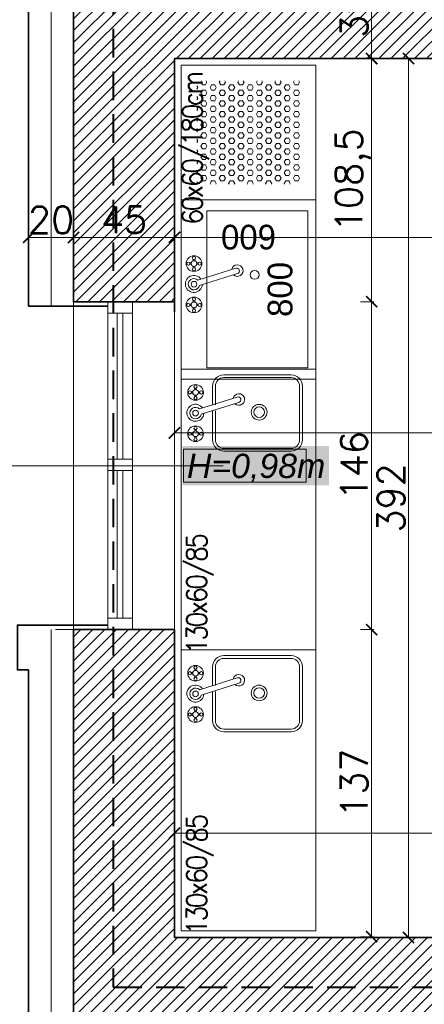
# Model space of a CAD drawing. Header units: millimetres. Extents: x -740 to 33545, y -26688 to 22494.
# Tile 87 of 256: x 8863 to 9043, y 10373 to 10812. Entities that reach past the tile are written whole.
import ezdxf
from ezdxf.lldxf.tags import DXFTag

# ---------------------------------------------------------------- set-up
doc = ezdxf.new("R2010")
doc.units = ezdxf.units.MM
doc.header["$MEASUREMENT"] = 0
doc.linetypes.add('DASHED', pattern=[19.05, 12.7, -6.35])
doc.layers.get('Defpoints').update_dxf_attribs({"color": 252})
doc.layers.add('_I_EKO_PODKLAD 3', color=252, linetype='Continuous')
for name, color, linetype, lineweight in [('_IS_POZA_ZAKRESEM', 2, 'DASHED', 40), ('A_istniejące ściany', 252, 'Continuous', 35), ('A_izolacja', 252, 'Continuous', 9), ('A_l.przerywana', 252, 'ICAD_ISO03W100', 9), ('A_okna wymieniane', 252, 'Continuous', 15), ('A_opisy', 252, 'Continuous', 15), ('A_wyposażenie', 252, 'Continuous', 9), ('l.wypełnien', 252, 'Continuous', 5), ('Nowe_820-G Rysunki Obrazki_Nr_pióra__1', 252, 'Continuous', 13), ('Nowe_820-G Rysunki Obrazki_Nr_pióra__23', 252, 'Continuous', 15), ('wymiarowanie', 252, 'Continuous', 9)]:
    doc.layers.add(name, color=color, linetype=linetype, lineweight=lineweight)
doc.styles.add('1-500', font='simplex.shx', dxfattribs={"width": 0.9, "height": 70})
doc.styles.add('ARIALL', font='GOTHIC.TTF', dxfattribs={"height": 40})
doc.styles.add('styl2', font='simplex.shx')
doc.linetypes.add('BATTING', pattern='A,0.00254,-2.54,[134,ltypeshp.shx,S=2.54,R=0,X=-2.54,Y=0],-5.08,[134,ltypeshp.shx,S=2.54,R=180,X=2.54,Y=0],-2.54', length=10.16254)
tags = doc.linetypes.add('ICAD_ISO03W100', pattern=[30, 12, -18]).pattern_tags.tags
tags[6:7] = [DXFTag(74, 4), DXFTag(75, 0), DXFTag(340, '0'), DXFTag(46, 1.0), DXFTag(50, 0.0), DXFTag(44, 0.0), DXFTag(45, 0.0)]
tags[4:5] = [DXFTag(74, 4), DXFTag(75, 0), DXFTag(340, '0'), DXFTag(46, 1.0), DXFTag(50, 0.0), DXFTag(44, 0.0), DXFTag(45, 0.0)]
doc.dimstyles.new('Skala 1-50', dxfattribs={"dimtxt": 12, "dimasz": 5, "dimexe": 1, "dimexo": 1, "dimgap": 1.5, "dimtad": 1, "dimdec": 1, "dimrnd": 0.5, "dimtxsty": 'styl2', "dimblk": 'ARCHTICK', "dimcen": 5, "dimadec": 0, "dimazin": 0, "dimtfac": 1, "dimtdec": 1, "dimtmove": 1, "dimatfit": 3, "dimldrblk": 'ARCHTICK', "dimfxl": 0, "dimlwd": -1, "dimlwe": -1, "dimarcsym": 0})
doc.dimstyles.new('Wymiary elementów w mm', dxfattribs={"dimscale": 0.5, "dimtxt": 14, "dimasz": 20, "dimexe": 0, "dimexo": 1, "dimgap": 3, "dimtad": 1, "dimdec": 0, "dimlfac": 10, "dimtxsty": 'Standard', "dimblk": 'OBLIQUE', "dimcen": 5, "dimse1": 1, "dimse2": 1, "dimsd1": 1, "dimsd2": 1, "dimclrd": 256, "dimclre": 256, "dimclrt": 252, "dimadec": 0, "dimazin": 0, "dimtfac": 1, "dimtdec": 0, "dimtmove": 0, "dimatfit": 3, "dimldrblk": 'OBLIQUE', "dimfxl": 0, "dimlwd": -1, "dimlwe": -1, "dimarcsym": 0})
pattern_1 = [(180, (8888.227, 6162.5679), (-6e-16, 2.3815699), [1.375, -2.75]), (60, (8888.227, 6162.5679), (2.0625, -1.1907849), [1.375, -2.75]), (120, (8886.852, 6162.5679), (2.0625, 1.1907849), [1.375, -2.75])]
pattern_2 = [(180, (8888.227, 6143.5154), (-6e-16, 2.3815699), [1.375, -2.75]), (60, (8888.227, 6143.5154), (2.0625, -1.1907849), [1.375, -2.75]), (120, (8886.852, 6143.5154), (2.0625, 1.1907849), [1.375, -2.75])]

# ---------------------------------------------------------------- blocks, each defined once
blk = doc.blocks.new('*D1112')
at = {"layer": 'Defpoints', "color": 0}
for p in [(9760.46, 5969.26), (9680.46, 5960.36), (9760.46, 5960.36)]:
    blk.add_point(p, dxfattribs=at)
at = {"layer": '_I_EKO_PODKLAD 3', "color": 252, "ltscale": 0.6, "insert": (9720.46, 5976.26), "char_height": 11, "attachment_point": 5}
blk.add_mtext('800', dxfattribs=at)
blk = doc.blocks.new('_Oblique')
at = {"color": 0, "linetype": 'ByBlock', "lineweight": -2}
blk.add_line((-0.5, -0.5), (0.5, 0.5), dxfattribs=at)
blk = doc.blocks.new('*D1113')
at = {"layer": 'Defpoints', "color": 0}
for p in [(9750.89, 6020.36), (9760.46, 6020.36), (9765.46, 5960.36)]:
    blk.add_point(p, dxfattribs=at)
at = {"layer": '_I_EKO_PODKLAD 3', "color": 252, "ltscale": 0.6, "insert": (9743.89, 5990.36), "char_height": 11, "attachment_point": 5, "rotation": 90}
blk.add_mtext('600', dxfattribs=at)
blk = doc.blocks.new('_ArchTick')
at = {"color": 0, "linetype": 'ByBlock', "const_width": 0.15}
blk.add_lwpolyline([(-0.5, -0.5), (0.5, 0.5)], dxfattribs=at)
blk = doc.blocks.new('*D1292')
at = {"layer": 'Defpoints', "color": 0}
for p in [(9021.46, 10794.52), (9036.45, 10794.52), (9028.53, 10402.52)]:
    blk.add_point(p, dxfattribs=at)
at = {"layer": 'wymiarowanie', "color": 0}
for p, q in [((9031.45, 10794.52), (9037.45, 10794.52)), ((9036.45, 10402.52), (9036.45, 10794.52)), ((9031.45, 10402.52), (9037.45, 10402.52))]:
    blk.add_line(p, q, dxfattribs=at)
at = {"layer": 'wymiarowanie', "color": 0, "xscale": 5, "yscale": 5, "zscale": 5}
for p, rotation in [((9036.45, 10794.52), 90), ((9036.45, 10402.52), 270)]:
    blk.add_blockref('_ArchTick', p, dxfattribs=dict(at, rotation=rotation))
at = {"layer": 'wymiarowanie', "color": 0, "insert": (9028.65, 10598.52), "char_height": 12, "attachment_point": 5, "rotation": 90, "style": 'styl2'}
blk.add_mtext('392', dxfattribs=at)
blk = doc.blocks.new('*D1293')
at = {"layer": 'Defpoints', "color": 0}
for p in [(9005.94, 10833.52), (9020.04, 10833.52), (9005.05, 10794.52)]:
    blk.add_point(p, dxfattribs=at)
at = {"layer": 'wymiarowanie', "color": 0}
for p, q in [((9015.04, 10833.52), (9021.04, 10833.52)), ((9020.04, 10794.52), (9020.04, 10833.52)), ((9015.04, 10794.52), (9021.04, 10794.52))]:
    blk.add_line(p, q, dxfattribs=at)
at = {"layer": 'wymiarowanie', "color": 0, "xscale": 5, "yscale": 5, "zscale": 5}
for p, rotation in [((9020.04, 10833.52), 90), ((9020.04, 10794.52), 270)]:
    blk.add_blockref('_ArchTick', p, dxfattribs=dict(at, rotation=rotation))
at = {"layer": 'wymiarowanie', "color": 0, "insert": (9012.24, 10814.02), "char_height": 12, "attachment_point": 5, "rotation": 90, "style": 'styl2'}
blk.add_mtext('39', dxfattribs=at)
blk = doc.blocks.new('A$C3D2D7F2A')
at = {"layer": '_I_EKO_PODKLAD 3', "lineweight": 13}
for p, q in [((46.42, 34), (16.42, 34)), ((46.42, 32.75), (16.42, 32.75)), ((11.42, 29), (11.42, 20.67)), ((12.67, 29), (12.67, 20.67)), ((50.17, 5), (50.17, 29)), ((51.42, 5), (51.42, 29)), ((11.42, 18.01), (11.42, 5)), ((12.67, 18.01), (12.67, 5)), ((16.42, 1.25), (46.42, 1.25)), ((16.42, 0), (46.42, 0))]:
    blk.add_line(p, q, dxfattribs=at)
at = {"layer": '_I_EKO_PODKLAD 3', "linetype": 'Continuous', "lineweight": 9}
for p, q in [((2.59, 26.48), (1.91, 26.48)), ((3.5, 27.37), (3.5, 28.06)), ((4.13, 27.38), (4.13, 28.06)), ((5.03, 26.48), (5.72, 26.48)), ((2.6, 25.84), (1.91, 25.84)), ((3.5, 24.93), (3.5, 24.25)), ((4.13, 24.94), (4.13, 24.25)), ((5.04, 25.84), (5.72, 25.84)), ((22.38, 24.12), (5.52, 18.82)), ((6.29, 16.4), (23.15, 21.7)), ((3.5, 8.96), (3.5, 9.65)), ((4.13, 8.97), (4.13, 9.65)), ((2.59, 8.06), (1.91, 8.06)), ((2.6, 7.43), (1.91, 7.43)), ((3.5, 6.52), (3.5, 5.84)), ((4.13, 6.53), (4.13, 5.84)), ((5.03, 8.06), (5.72, 8.06)), ((5.04, 7.43), (5.72, 7.43))]:
    blk.add_line(p, q, dxfattribs=at)
for centre, radius in [((3.81, 26.16), 3.49), ((1.27, 26.16), 0.71), ((3.81, 26.16), 1.27), ((3.81, 28.7), 0.71), ((6.35, 26.16), 0.71), ((3.81, 23.62), 0.71), ((3.81, 16.95), 1.27), ((3.81, 7.74), 3.49), ((3.81, 7.74), 1.27), ((3.81, 10.28), 0.71), ((1.27, 7.74), 0.71), ((3.81, 5.2), 0.71), ((6.35, 7.74), 0.71)]:
    blk.add_circle(centre, radius, dxfattribs=at)
at = {"layer": '_I_EKO_PODKLAD 3', "lineweight": 9}
for radius in [3.5, 2.35]:
    blk.add_circle((32.16, 17.35), radius, dxfattribs=at)
at = {"layer": '_I_EKO_PODKLAD 3', "lineweight": 13}
for centre, radius, start, end in [((16.42, 29), 5, 90, 180), ((16.42, 29), 3.75, 90, 180), ((46.42, 29), 5, 0, 90), ((46.42, 29), 3.75, 0, 90), ((16.42, 5), 5, 180, 270), ((16.42, 5), 3.75, 180, 270), ((46.42, 5), 5, 270, 0), ((46.42, 5), 3.75, 270, 0)]:
    blk.add_arc(centre, radius, start, end, dxfattribs=at)
at = {"layer": '_I_EKO_PODKLAD 3', "linetype": 'Continuous', "lineweight": 9}
for centre, radius, start, end in [((23.13, 23.02), 2.56, 227.2248, 167.6958), ((22.77, 22.91), 1.27, 287.4603, 107.4603), ((3.75, 17.08), 3.79, 34.7933, 355.5589), ((3.81, 16.95), 2.54, 47.8034, 347.2157)]:
    blk.add_arc(centre, radius, start, end, dxfattribs=at)
blk = doc.blocks.new('*D2064')
at = {"layer": 'Defpoints', "color": 0}
for p in [(8618.8, 10541.8), (8867.19, 10541.8), (8887.19, 10284.84)]:
    blk.add_point(p, dxfattribs=at)
at = {"layer": 'wymiarowanie', "color": 0}
for p, q in [((8623.8, 10541.8), (8617.8, 10541.8)), ((8618.8, 10284.84), (8618.8, 10541.8)), ((8623.8, 10284.84), (8617.8, 10284.84))]:
    blk.add_line(p, q, dxfattribs=at)
at = {"layer": 'wymiarowanie', "color": 0, "xscale": 5, "yscale": 5, "zscale": 5}
for p, rotation in [((8618.8, 10541.8), 90), ((8618.8, 10284.84), 270)]:
    blk.add_blockref('_ArchTick', p, dxfattribs=dict(at, rotation=rotation))
at = {"layer": 'wymiarowanie', "color": 0, "insert": (8611, 10413.32), "char_height": 12, "attachment_point": 5, "rotation": 90, "style": 'styl2'}
blk.add_mtext('257', dxfattribs=at)
blk = doc.blocks.new('*D2065')
at = {"layer": 'Defpoints', "color": 0}
for p in [(8618.8, 10684.04), (8877.19, 10684.04), (8867.19, 10541.8)]:
    blk.add_point(p, dxfattribs=at)
at = {"layer": 'wymiarowanie', "color": 0}
for p, q in [((8623.8, 10684.04), (8617.8, 10684.04)), ((8618.8, 10541.8), (8618.8, 10684.04)), ((8623.8, 10541.8), (8617.8, 10541.8))]:
    blk.add_line(p, q, dxfattribs=at)
at = {"layer": 'wymiarowanie', "color": 0, "xscale": 5, "yscale": 5, "zscale": 5}
for p, rotation in [((8618.8, 10684.04), 90), ((8618.8, 10541.8), 270)]:
    blk.add_blockref('_ArchTick', p, dxfattribs=dict(at, rotation=rotation))
at = {"layer": 'wymiarowanie', "color": 0, "insert": (8611.15, 10612.92), "char_height": 12, "attachment_point": 5, "rotation": 90, "style": 'styl2'}
blk.add_mtext('142', dxfattribs=at)
blk = doc.blocks.new('*D2067')
at = {"layer": 'Defpoints', "color": 0}
for p in [(8618.8, 11092.05), (8873.23, 11092.05), (8872.54, 10684.04)]:
    blk.add_point(p, dxfattribs=at)
at = {"layer": 'wymiarowanie', "color": 0}
for p, q in [((8623.8, 11092.05), (8617.8, 11092.05)), ((8618.8, 10684.04), (8618.8, 11092.05)), ((8623.8, 10684.04), (8617.8, 10684.04))]:
    blk.add_line(p, q, dxfattribs=at)
at = {"layer": 'wymiarowanie', "color": 0, "xscale": 5, "yscale": 5, "zscale": 5}
for p, rotation in [((8618.8, 11092.05), 90), ((8618.8, 10684.04), 270)]:
    blk.add_blockref('_ArchTick', p, dxfattribs=dict(at, rotation=rotation))
at = {"layer": 'wymiarowanie', "color": 0, "insert": (8611, 10888.05), "char_height": 12, "attachment_point": 5, "rotation": 90, "style": 'styl2'}
blk.add_mtext('408', dxfattribs=at)
blk = doc.blocks.new('*D2199')
at = {"layer": 'Defpoints', "color": 0}
for p in [(8932.19, 10460.6), (9368.19, 10460.6), (9368.19, 10449.07)]:
    blk.add_point(p, dxfattribs=at)
at = {"layer": 'wymiarowanie', "color": 0}
for p, q in [((8932.19, 10454.07), (8932.19, 10448.07)), ((9368.19, 10454.07), (9368.19, 10448.07)), ((8932.19, 10449.07), (9368.19, 10449.07))]:
    blk.add_line(p, q, dxfattribs=at)
at = {"layer": 'wymiarowanie', "color": 0, "xscale": 5, "yscale": 5, "zscale": 5, "rotation": 180}
blk.add_blockref('_ArchTick', (8932.19, 10449.07), dxfattribs=at)
at = {"layer": 'wymiarowanie', "color": 0, "xscale": 5, "yscale": 5, "zscale": 5}
blk.add_blockref('_ArchTick', (9368.19, 10449.07), dxfattribs=at)
at = {"layer": 'wymiarowanie', "color": 0, "insert": (9150.19, 10456.87), "char_height": 12, "attachment_point": 5, "style": 'styl2'}
blk.add_mtext('436', dxfattribs=at)
blk = doc.blocks.new('*D2551')
at = {"layer": 'Defpoints', "color": 0}
for p in [(8932.19, 10737.08), (9266.19, 10737.08), (9266.19, 10714.75)]:
    blk.add_point(p, dxfattribs=at)
at = {"layer": 'wymiarowanie', "color": 0}
for p, q in [((8932.19, 10719.75), (8932.19, 10713.75)), ((9266.19, 10719.75), (9266.19, 10713.75)), ((8932.19, 10714.75), (9266.19, 10714.75))]:
    blk.add_line(p, q, dxfattribs=at)
at = {"layer": 'wymiarowanie', "color": 0, "xscale": 5, "yscale": 5, "zscale": 5, "rotation": 180}
blk.add_blockref('_ArchTick', (8932.19, 10714.75), dxfattribs=at)
at = {"layer": 'wymiarowanie', "color": 0, "xscale": 5, "yscale": 5, "zscale": 5}
blk.add_blockref('_ArchTick', (9266.19, 10714.75), dxfattribs=at)
at = {"layer": 'wymiarowanie', "color": 0, "insert": (9099.19, 10722.55), "char_height": 12, "attachment_point": 5, "style": 'styl2'}
blk.add_mtext('334', dxfattribs=at)
blk = doc.blocks.new('*D2563')
at = {"layer": 'Defpoints', "color": 0}
for p in [(8887.19, 10777.37), (8867.19, 10775.37), (8887.19, 10714.75)]:
    blk.add_point(p, dxfattribs=at)
at = {"layer": 'wymiarowanie', "color": 0}
for p, q in [((8867.19, 10719.75), (8867.19, 10713.75)), ((8887.19, 10719.75), (8887.19, 10713.75)), ((8867.19, 10714.75), (8887.19, 10714.75))]:
    blk.add_line(p, q, dxfattribs=at)
at = {"layer": 'wymiarowanie', "color": 0, "xscale": 5, "yscale": 5, "zscale": 5, "rotation": 180}
blk.add_blockref('_ArchTick', (8867.19, 10714.75), dxfattribs=at)
at = {"layer": 'wymiarowanie', "color": 0, "xscale": 5, "yscale": 5, "zscale": 5}
blk.add_blockref('_ArchTick', (8887.19, 10714.75), dxfattribs=at)
at = {"layer": 'wymiarowanie', "color": 0, "insert": (8877.19, 10722.55), "char_height": 12, "attachment_point": 5, "style": 'styl2'}
blk.add_mtext('20', dxfattribs=at)
blk = doc.blocks.new('*D2564')
at = {"layer": 'Defpoints', "color": 0}
for p in [(8887.19, 10777.37), (8932.19, 10777.37), (8932.19, 10714.75)]:
    blk.add_point(p, dxfattribs=at)
at = {"layer": 'wymiarowanie', "color": 0}
for p, q in [((8887.19, 10719.75), (8887.19, 10713.75)), ((8932.19, 10719.75), (8932.19, 10713.75)), ((8887.19, 10714.75), (8932.19, 10714.75))]:
    blk.add_line(p, q, dxfattribs=at)
at = {"layer": 'wymiarowanie', "color": 0, "xscale": 5, "yscale": 5, "zscale": 5, "rotation": 180}
blk.add_blockref('_ArchTick', (8887.19, 10714.75), dxfattribs=at)
at = {"layer": 'wymiarowanie', "color": 0, "xscale": 5, "yscale": 5, "zscale": 5}
blk.add_blockref('_ArchTick', (8932.19, 10714.75), dxfattribs=at)
at = {"layer": 'wymiarowanie', "color": 0, "insert": (8909.69, 10722.55), "char_height": 12, "attachment_point": 5, "style": 'styl2'}
blk.add_mtext('45', dxfattribs=at)
blk = doc.blocks.new('*D2565')
at = {"layer": 'Defpoints', "color": 0}
for p in [(9368.21, 10627.51), (8932.19, 10598.99), (9368.21, 10598.99)]:
    blk.add_point(p, dxfattribs=at)
at = {"layer": 'wymiarowanie', "color": 0}
for p, q in [((8932.19, 10622.51), (8932.19, 10628.51)), ((8932.19, 10627.51), (9368.21, 10627.51)), ((9368.21, 10622.51), (9368.21, 10628.51))]:
    blk.add_line(p, q, dxfattribs=at)
at = {"layer": 'wymiarowanie', "color": 0, "xscale": 5, "yscale": 5, "zscale": 5, "rotation": 180}
blk.add_blockref('_ArchTick', (8932.19, 10627.51), dxfattribs=at)
at = {"layer": 'wymiarowanie', "color": 0, "xscale": 5, "yscale": 5, "zscale": 5}
blk.add_blockref('_ArchTick', (9368.21, 10627.51), dxfattribs=at)
at = {"layer": 'wymiarowanie', "color": 0, "insert": (9150.2, 10635.31), "char_height": 12, "attachment_point": 5, "style": 'styl2'}
blk.add_mtext('436', dxfattribs=at)
blk = doc.blocks.new('*D2703')
at = {"layer": 'Defpoints', "color": 0}
for p in [(8932.19, 10794.52), (8932.19, 10686.04), (9020.04, 10686.04)]:
    blk.add_point(p, dxfattribs=at)
at = {"layer": 'wymiarowanie', "color": 0}
for p, q in [((9015.04, 10794.52), (9021.04, 10794.52)), ((9020.04, 10794.52), (9020.04, 10686.04)), ((9015.04, 10686.04), (9021.04, 10686.04))]:
    blk.add_line(p, q, dxfattribs=at)
at = {"layer": 'wymiarowanie', "color": 0, "xscale": 5, "yscale": 5, "zscale": 5}
for p, rotation in [((9020.04, 10794.52), 90), ((9020.04, 10686.04), 270)]:
    blk.add_blockref('_ArchTick', p, dxfattribs=dict(at, rotation=rotation))
at = {"layer": 'wymiarowanie', "color": 0, "insert": (9011.69, 10740.28), "char_height": 12, "attachment_point": 5, "rotation": 90, "style": 'styl2'}
blk.add_mtext('108,5', dxfattribs=at)
blk = doc.blocks.new('*D2704')
at = {"layer": 'Defpoints', "color": 0}
for p in [(8932.19, 10686.04), (8932.19, 10539.8), (9020.04, 10539.8)]:
    blk.add_point(p, dxfattribs=at)
at = {"layer": 'wymiarowanie', "color": 0}
for p, q in [((9015.04, 10686.04), (9021.04, 10686.04)), ((9020.04, 10686.04), (9020.04, 10539.8)), ((9015.04, 10539.8), (9021.04, 10539.8))]:
    blk.add_line(p, q, dxfattribs=at)
at = {"layer": 'wymiarowanie', "color": 0, "xscale": 5, "yscale": 5, "zscale": 5}
for p, rotation in [((9020.04, 10686.04), 90), ((9020.04, 10539.8), 270)]:
    blk.add_blockref('_ArchTick', p, dxfattribs=dict(at, rotation=rotation))
at = {"layer": 'wymiarowanie', "color": 0, "insert": (9012.24, 10612.92), "char_height": 12, "attachment_point": 5, "rotation": 90, "style": 'styl2'}
blk.add_mtext('146', dxfattribs=at)
blk = doc.blocks.new('*D2705')
at = {"layer": 'Defpoints', "color": 0}
for p in [(8932.19, 10539.8), (9000.02, 10402.82), (9020.04, 10402.82)]:
    blk.add_point(p, dxfattribs=at)
at = {"layer": 'wymiarowanie', "color": 0}
for p, q in [((9015.04, 10539.8), (9021.04, 10539.8)), ((9020.04, 10539.8), (9020.04, 10402.82)), ((9015.04, 10402.82), (9021.04, 10402.82))]:
    blk.add_line(p, q, dxfattribs=at)
at = {"layer": 'wymiarowanie', "color": 0, "xscale": 5, "yscale": 5, "zscale": 5}
for p, rotation in [((9020.04, 10539.8), 90), ((9020.04, 10402.82), 270)]:
    blk.add_blockref('_ArchTick', p, dxfattribs=dict(at, rotation=rotation))
at = {"layer": 'wymiarowanie', "color": 0, "insert": (9012.24, 10471.31), "char_height": 12, "attachment_point": 5, "rotation": 90, "style": 'styl2'}
blk.add_mtext('137', dxfattribs=at)
blk = doc.blocks.new('vffhbjk')
at = {"layer": '_I_EKO_PODKLAD 3', "lineweight": 9}
for p, q in [((9760.46, 6020.36), (9680.46, 6020.36)), ((9680.46, 6020.36), (9680.46, 5960.36)), ((9713.25, 6015.88), (9713.25, 6016.56)), ((9713.89, 6015.88), (9713.89, 6016.56)), ((9731.67, 6015.88), (9731.67, 6016.56)), ((9732.3, 6015.88), (9732.3, 6016.56)), ((9760.46, 5960.36), (9760.46, 6020.36)), ((9760.46, 6020.36), (9760.46, 5960.36)), ((9712.35, 6014.98), (9711.66, 6014.98)), ((9712.35, 6014.34), (9711.66, 6014.34)), ((9713.25, 6013.43), (9713.25, 6012.75)), ((9713.89, 6013.44), (9713.89, 6012.75)), ((9714.79, 6014.98), (9715.47, 6014.98)), ((9714.79, 6014.34), (9715.47, 6014.34)), ((9722.22, 6012.18), (9727.53, 5995.33)), ((9729.95, 5996.09), (9724.65, 6012.95)), ((9730.76, 6014.98), (9730.08, 6014.98)), ((9730.77, 6014.34), (9730.08, 6014.34)), ((9731.67, 6013.43), (9731.67, 6012.75)), ((9732.3, 6013.44), (9732.3, 6012.75)), ((9733.2, 6014.98), (9733.89, 6014.98)), ((9733.21, 6014.34), (9733.89, 6014.34)), ((9685.46, 6008.98), (9685.46, 5963.98)), ((9755.46, 6008.98), (9685.46, 6008.98)), ((9755.46, 5963.98), (9755.46, 6008.98)), ((9685.46, 5963.98), (9755.46, 5963.98)), ((9680.46, 5960.36), (9760.46, 5960.36))]:
    blk.add_line(p, q, dxfattribs=at)
for centre, radius in [((9713.57, 6014.66), 3.49), ((9713.57, 6017.2), 0.71), ((9731.98, 6014.66), 3.49), ((9731.98, 6017.2), 0.71), ((9711.03, 6014.66), 0.71), ((9713.57, 6014.66), 1.27), ((9713.57, 6012.12), 0.71), ((9716.11, 6014.66), 0.71), ((9722.78, 6014.66), 1.27), ((9729.44, 6014.66), 0.71), ((9731.98, 6014.66), 1.27), ((9731.98, 6012.12), 0.71), ((9734.52, 6014.66), 0.71), ((9726.96, 5987.6), 1.98)]:
    blk.add_circle(centre, radius, dxfattribs=at)
for centre, radius, start, end in [((9722.91, 6014.72), 3.79, 304.7933, 265.5589), ((9722.78, 6014.66), 2.54, 317.8034, 257.2157), ((9728.85, 5995.35), 2.56, 137.2248, 77.6958), ((9728.74, 5995.71), 1.27, 197.4603, 17.4603)]:
    blk.add_arc(centre, radius, start, end, dxfattribs=at)
at = {"layer": '_I_EKO_PODKLAD 3'}
dim = blk.add_linear_dim(base=(9750.89, 6020.36), p1=(9765.46, 5960.36), p2=(9760.46, 6020.36), angle=90, dimstyle='Wymiary elementów w mm', override={"dimtxt": 22}, dxfattribs=at)
dim.commit()
dim.dimension.update_dxf_attribs({"geometry": '*D1113', "text_midpoint": (9743.89, 5990.36)})
dim = blk.add_linear_dim(base=(9760.46, 5969.26), p1=(9680.46, 5960.36), p2=(9760.46, 5960.36), dimstyle='Wymiary elementów w mm', override={"dimtxt": 22}, dxfattribs=at)
dim.commit()
dim.dimension.update_dxf_attribs({"geometry": '*D1112', "text_midpoint": (9720.46, 5976.26)})

msp = doc.modelspace()

# ---------------------------------------------------------------- hatches: boundary and pattern name
at = {"layer": 'A_opisy', "ltscale": 0.3}
for points in [[(8935.62, 10621.68), (9001.08, 10621.68), (9001.08, 10604.16), (8935.62, 10604.16)], [(8936.24, 10620.22), (8990.79, 10620.22), (8990.79, 10605.62), (8936.24, 10605.62)], [(8936.24, 10620.22), (8990.79, 10620.22), (8990.79, 10605.62), (8936.24, 10605.62)], [(8936.24, 10620.22), (8990.79, 10620.22), (8990.79, 10605.62), (8936.24, 10605.62)]]:
    msp.add_hatch(color=256, dxfattribs=at).paths.add_polyline_path(points)
at = {"layer": 'A_wyposażenie', "lineweight": 9}
h = msp.add_hatch(dxfattribs=at)
h.set_pattern_fill('HEX', color=256, scale=11, angle=180, style=0)
h.set_pattern_definition(pattern_1)
h.paths.add_polyline_path([(8942.12, 10784.62), (8988.32, 10784.62), (8988.32, 10738.42), (8942.12, 10738.42)])
h = msp.add_hatch(dxfattribs=at)
h.set_pattern_fill('HEX', color=256, scale=11, angle=180, style=0)
h.set_pattern_definition(pattern_1)
h.paths.add_polyline_path([(8942.12, 10784.62), (8988.32, 10784.62), (8988.32, 10738.42), (8942.12, 10738.42)])
h = msp.add_hatch(dxfattribs=at)
h.set_pattern_fill('HEX', color=256, scale=11, angle=180, style=0)
h.set_pattern_definition(pattern_2)
h.paths.add_polyline_path([(8988.32, 10739.47), (8942.12, 10739.47), (8942.12, 10765.57), (8988.32, 10765.57)])
h = msp.add_hatch(dxfattribs=at)
h.set_pattern_fill('HEX', color=256, scale=11, angle=180, style=0)
h.set_pattern_definition(pattern_2)
h.paths.add_polyline_path([(8988.32, 10739.47), (8942.12, 10739.47), (8942.12, 10765.57), (8988.32, 10765.57)])
at = {"layer": 'l.wypełnien'}
h = msp.add_hatch(dxfattribs=at)
h.set_pattern_fill('ANSI31', color=256, scale=30, style=0)
edge = h.paths.add_edge_path()
edge.add_line((8932.19, 10920.7), (8932.19, 10978.67))
edge.add_line((8932.19, 10978.67), (8932.19, 11023.17))
edge.add_line((8932.19, 11023.17), (8932.19, 11086.55))
edge.add_line((8932.19, 11086.55), (8932.19, 11090.05))
edge.add_line((8932.19, 11090.05), (8887.19, 11090.05))
edge.add_line((8887.19, 11090.05), (8887.19, 10920.7))
edge.add_line((8887.19, 10920.7), (8932.19, 10920.7))
h.paths.add_polyline_path([(9644.52, 11095.63), (9645.19, 11095.63), (9645.19, 11322.32), (9879.19, 11322.32), (9879.19, 11234.32), (9924.19, 11234.32), (9924.19, 11368.7), (9592.09, 11368.7), (9506.19, 11368.7), (9506.19, 11323.52), (9604.19, 11323.52), (9604.19, 11095.63)])
h.paths.add_polyline_path([(8887.19, 10686.04), (8932.19, 10686.04), (8932.19, 10794.52), (9246.19, 10794.52), (9246.19, 10833.52), (9259.19, 10833.52), (9259.19, 10907.02), (9235.19, 10907.02), (9235.19, 10833.52), (8932.19, 10833.52), (8932.19, 10920.7), (8887.19, 10920.7)])
h.paths.add_polyline_path([(8975.77, 11323.52), (9235.19, 11323.52), (9259.19, 11323.52), (9360.94, 11323.52), (9360.94, 11368.7), (8975.77, 11368.7)])
h.paths.add_polyline_path([(8887.19, 11368.7), (8887.19, 11236.3), (8907.93, 11236.3), (8932.19, 11236.3), (8932.19, 11323.52), (8975.77, 11323.52), (8975.77, 11368.7)])
h.paths.add_polyline_path([(9604.19, 11095.63), (9644.52, 11095.63), (9644.52, 11090.06), (9645.19, 11090.06), (9645.19, 11005.43), (9612.19, 11005.43), (9612.19, 11018.43), (9604.19, 11018.43)])
h.paths.add_polyline_path([(9924.19, 11095.63), (9924.19, 11158.89), (9879.19, 11158.89), (9879.19, 11095.63)])
h.paths.add_polyline_path([(9246.19, 10833.52), (9246.19, 10794.52), (9266.19, 10794.52), (9266.19, 10833.52)])
h.paths.add_polyline_path([(9879.19, 11078.49), (9924.19, 11078.59), (9924.19, 11095.63), (9879.19, 11095.63)])
h.paths.add_polyline_path([(9259.19, 10907.02), (9259.19, 10927.02), (9250.18, 10927.02), (9235.19, 10927.02), (9235.19, 10907.02)])
h.paths.add_polyline_path([(9235.19, 11072.32), (9235.19, 11052.32), (9259.19, 11052.32), (9259.19, 11072.32)])
h.paths.add_polyline_path([(9235.19, 11029.02), (9250.18, 11029.02), (9259.19, 11029.02), (9259.19, 11035.15), (9259.19, 11049.02), (9235.19, 11049.02)])
h.paths.add_polyline_path([(9235.19, 11323.52), (9235.19, 11303.52), (9259.19, 11303.52), (9259.19, 11323.52)])
h.paths.add_polyline_path([(9235.19, 11186.92), (9259.19, 11186.92), (9259.19, 11186.92), (9259.19, 11191.52), (9259.19, 11199.52), (9259.19, 11199.52), (9235.19, 11199.52), (9235.19, 11191.52)])
h.paths.add_polyline_path([(9235.19, 11174.32), (9247.19, 11174.32), (9259.19, 11174.32), (9259.19, 11174.32), (9259.19, 11186.92), (9259.19, 11186.92), (9235.19, 11186.92), (9235.19, 11174.32)])
h.paths.add_polyline_path([(9259.19, 11049.02), (9259.19, 11051.92), (9259.19, 11052.32), (9235.19, 11052.32), (9235.19, 11049.02), (9259.19, 11049.02)])
h = msp.add_hatch(dxfattribs=at)
h.set_pattern_fill('ANSI31', color=256, scale=30, style=0)
h.paths.add_polyline_path([(8887.19, 10284.84), (8887.19, 10539.8), (8932.19, 10539.8), (8932.19, 10402.52), (9059.57, 10402.52), (9368.19, 10402.52), (9394.23, 10402.52), (9416.72, 10402.52), (9416.72, 10359.34), (9405.31, 10359.34), (9376.25, 10359.34), (8932.19, 10359.34), (8932.19, 10284.84)])
h.paths.add_polyline_path([(9871.19, 10801.99), (9871.19, 10791.99), (9878.23, 10791.99), (9890.23, 10791.99), (10052.23, 10791.99), (10052.23, 10564.52), (10066.23, 10564.52), (10066.23, 10706), (10066.23, 10711.93), (10066.23, 10711.98), (10066.23, 10728.73), (10066.23, 10765.23), (10066.23, 10776), (10066.23, 10781.93), (10066.23, 10781.98), (10066.23, 10781.93), (10066.23, 10776), (10066.22, 10776), (10066.23, 10781.93), (10066.23, 10781.98), (10066.23, 10791.99), (10125.49, 10791.99), (10125.49, 10808.08), (10125.49, 10819.93), (10125.49, 10834.32), (10058.81, 10834.32), (9924.19, 10834.32), (9924.19, 10862.32), (9879.19, 10862.32), (9879.19, 10834.32), (9871.19, 10834.32), (9871.19, 10801.99)])
h.paths.add_polyline_path([(9570.47, 10794.52), (9731.23, 10794.52), (9731.23, 10731.52), (9748.23, 10731.52), (9748.23, 10793.99), (9768.19, 10793.99), (9768.19, 10801.99), (9781.19, 10801.99), (9781.19, 10834.32), (9769.78, 10834.32), (9645.19, 10834.32), (9645.19, 10833.52), (9604.19, 10833.52), (9570.47, 10833.52)])
h.paths.add_polyline_path([(9394.23, 10794.52), (9428.47, 10794.52), (9428.47, 10833.52), (9388.19, 10833.52), (9388.19, 10794.52), (9394.23, 10794.52)])
h.paths.add_polyline_path([(9428.47, 10794.52), (9428.47, 10833.52), (9448.47, 10833.52), (9448.47, 10794.52)])
h.paths.add_polyline_path([(9550.47, 10794.52), (9570.47, 10794.52), (9570.47, 10833.52), (9550.47, 10833.52)])
h.paths.add_polyline_path([(9368.19, 10794.52), (9388.19, 10794.52), (9388.19, 10833.52), (9368.19, 10833.52)])
h.paths.add_polyline_path([(9604.19, 10833.52), (9604.19, 10849.32), (9645.19, 10849.32), (9645.19, 10833.52)])
h.paths.add_polyline_path([(9368.19, 10422.52), (9368.19, 10402.52), (9394.23, 10402.52), (9394.23, 10422.52)])
h.paths.add_polyline_path([(9368.19, 10774.52), (9394.23, 10774.52), (9394.23, 10794.52), (9368.19, 10794.52)])

# ---------------------------------------------------------------- linework, layer by layer
at = {"layer": '_IS_POZA_ZAKRESEM'}
for p, q in [((8904.92, 11341.13), (8904.92, 10380.33)), ((8904.92, 10380.33), (9899.13, 10380.33))]:
    msp.add_line(p, q, dxfattribs=at)
at = {"layer": 'A_istniejące ściany'}
for points in [[(8887.19, 11090.05), (8887.19, 10686.04)], [(8932.19, 10681.58), (8932.19, 10794.52)], [(8932.19, 10794.52), (9266.19, 10794.52)], [(8887.19, 10686.04), (8932.19, 10686.04)], [(8932.19, 10539.8), (8887.19, 10539.8)], [(8887.19, 10539.8), (8887.19, 10284.84)], [(8913.43, 10539.8), (8932.19, 10539.8)], [(8932.19, 10402.52), (8932.19, 10539.8)], [(9368.19, 10402.52), (9059.57, 10402.52), (8932.19, 10402.52)]]:
    msp.add_lwpolyline(points, dxfattribs=at)
at = {"layer": 'A_izolacja', "lineweight": 35}
for p, q in [((8902.43, 10684.04), (8867.19, 10684.04)), ((8902.43, 10541.8), (8867.19, 10541.8))]:
    msp.add_line(p, q, dxfattribs=at)
for points in [[(8867.19, 11092.05), (8867.19, 10684.04)], [(8867.19, 10541.8), (8865.19, 10541.8), (8862.19, 10541.8), (8862.19, 10521.8), (8867.19, 10521.8)], [(8867.19, 10521.8), (8867.19, 10282.84)]]:
    msp.add_lwpolyline(points, dxfattribs=at)
at = {"layer": 'A_izolacja', "linetype": 'BATTING', "ltscale": 0.1}
for points in [[(8877.19, 11090.05), (8877.19, 10684.04)], [(8877.19, 10539.8), (8877.19, 10282.84)]]:
    msp.add_lwpolyline(points, dxfattribs=at)
at = {"layer": 'A_l.przerywana', "ltscale": 0.3}
for points in [[(8887.19, 10539.8), (8887.19, 10686.04)], [(8932.19, 10686.04), (8932.19, 10539.8)]]:
    msp.add_lwpolyline(points, dxfattribs=at)
at = {"layer": 'A_okna wymieniane', "linetype": 'Continuous', "lineweight": 15}
for points in [[(8902.43, 10686.04), (8902.43, 10680.96)], [(8913.43, 10680.96), (8913.43, 10686.04)], [(8902.43, 10680.96), (8913.43, 10680.96)], [(8906.66, 10680.96), (8906.66, 10615.88)], [(8909.2, 10680.96), (8906.66, 10680.96)], [(8909.2, 10615.88), (8909.2, 10680.96)], [(8902.43, 10615.88), (8902.43, 10610.8)], [(8913.43, 10615.88), (8902.43, 10615.88)], [(8906.66, 10615.88), (8909.2, 10615.88)], [(8913.43, 10610.8), (8913.43, 10615.88)], [(8902.43, 10610.8), (8913.43, 10610.8)], [(8906.66, 10610.8), (8906.66, 10544.88)], [(8909.2, 10610.8), (8906.66, 10610.8)], [(8909.2, 10544.88), (8909.2, 10610.8)], [(8902.43, 10544.88), (8902.43, 10539.8)], [(8913.43, 10544.88), (8902.43, 10544.88)], [(8906.66, 10544.88), (8909.2, 10544.88)], [(8913.43, 10539.8), (8913.43, 10544.88)], [(8902.43, 10539.8), (8913.43, 10539.8)]]:
    msp.add_lwpolyline(points, dxfattribs=at)
at = {"layer": 'A_okna wymieniane', "linetype": 'Continuous', "lineweight": 13}
for points in [[(8902.43, 10615.88), (8902.43, 10684.46)], [(8913.43, 10684.46), (8913.43, 10615.88)], [(8902.43, 10539.8), (8902.43, 10610.8)], [(8913.43, 10610.8), (8913.43, 10539.8)]]:
    msp.add_lwpolyline(points, dxfattribs=at)
at = {"layer": 'A_opisy'}
msp.add_line((8820.45, 10612.92), (8953.92, 10612.92), dxfattribs=at)
at = {"layer": 'A_opisy', "ltscale": 0.3}
msp.add_lwpolyline([(8936.24, 10620.22), (8990.79, 10620.22), (8990.79, 10605.62), (8936.24, 10605.62)], close=True, dxfattribs=at)
msp.add_lwpolyline([(8936.24, 10620.22), (8990.79, 10620.22), (8990.79, 10605.62), (8936.24, 10605.62)], close=True, dxfattribs=at)
msp.add_lwpolyline([(8936.24, 10620.22), (8990.79, 10620.22), (8990.79, 10605.62), (8936.24, 10605.62)], close=True, dxfattribs=at)
msp.add_lwpolyline([(8936.24, 10620.22), (8990.79, 10620.22), (8990.79, 10605.62), (8936.24, 10605.62)], close=True, dxfattribs=at)
at = {"layer": 'A_wyposażenie'}
msp.add_line((8932.19, 10478.99), (8932.19, 10718.99), dxfattribs=at)
msp.add_line((8932.19, 10478.99), (8932.19, 10718.99), dxfattribs=at)
at = {"layer": 'A_wyposażenie', "ltscale": 1.5}
msp.add_lwpolyline([(8995.22, 10791.52), (8995.22, 10731.52), (8935.22, 10731.42), (8935.22, 10791.52)], close=True, dxfattribs=at)
at = {"layer": 'A_wyposażenie'}
for points in [[(8995.19, 10655.99), (8935.19, 10655.99), (8935.19, 10530.76), (8995.19, 10530.76), (8995.19, 10655.99)], [(8995.19, 10530.76), (8935.19, 10530.76), (8935.19, 10405.52), (8995.19, 10405.52), (8995.19, 10530.76)]]:
    msp.add_lwpolyline(points, dxfattribs=at)
at = {"layer": 'Nowe_820-G Rysunki Obrazki_Nr_pióra__1', "linetype": 'Continuous', "lineweight": 13}
for points in [[(8879.2, 10539.8), (8894.44, 10539.8)], [(8932.19, 10489.73), (8932.19, 10499.89)], [(8932.19, 10489.73), (8932.19, 10480.42)]]:
    msp.add_lwpolyline(points, dxfattribs=at)
at = {"layer": 'Nowe_820-G Rysunki Obrazki_Nr_pióra__23', "linetype": 'Continuous', "lineweight": 15}
msp.add_lwpolyline([(8887.19, 10686.04), (8932.19, 10686.04)], dxfattribs=at)
at = {"layer": 'wymiarowanie'}
msp.add_line((8995.19, 10655.99), (8995.19, 10405.52), dxfattribs=at)

# ---------------------------------------------------------------- block references
at = {"layer": 'A_wyposażenie', "ltscale": 1.5, "rotation": 90}
msp.add_blockref('vffhbjk', (14955.54, 971.06), dxfattribs=at)
at = {"layer": 'A_wyposażenie'}
for p in [(8937.75, 10619.43), (8937.75, 10494.2)]:
    msp.add_blockref('A$C3D2D7F2A', p, dxfattribs=at)

# ---------------------------------------------------------------- texts
at = {"layer": 'A_opisy', "ltscale": 0.3, "insert": (8937.73, 10618.23), "char_height": 10.8, "width": 109.7533, "attachment_point": 1, "style": 'ARIALL'}
msp.add_mtext('{\\fArial|b0|i1|c238|p34;H=0,98m}', dxfattribs=at)
at = {"layer": 'A_wyposażenie', "ltscale": 2, "char_height": 9, "width": 105.0162, "attachment_point": 3, "rotation": 89.9958, "style": '1-500'}
for s, insert in [('{\\T0.75;60x60/180cm}', (8935.63, 10787.46)), ('{\\T0.75;130x60/85}', (8937.61, 10581.83)), ('{\\T0.75;130x60/85}', (8937.61, 10456.6))]:
    msp.add_mtext(s, dxfattribs=dict(at, insert=insert))
at = {"layer": 'wymiarowanie', "char_height": 12, "width": 621.5287, "attachment_point": 1}
for s, insert in [('\\pi621.52874;{\\fCentury Gothic|b0|i0|c238|p34;}\\P{\\fCentury Gothic|b0|i0|c238|p34;Daszek szklany systemowy o wym. 200 x 120 cm wykonany ze szkła }{\\fCentury Gothic|b0|i0|c238|p34;bezpiecznego 6.6.3 ESG/VSG}\\P{\\fCentury Gothic|b0|i0|c238|p34;mocowany na wspornikach w konstrukcji stalowej }\\P{\\fCentury Gothic|b0|i0|c238|p34;ocynkowancy i malowanych proszkowo w kolorze RAL 7016}', (2065.54, 10895.53)), ('\\pi202.60874;{\\fCentury Gothic|b0|i0|c238|p34;Pokrycie dachowe projektowana blachodachówka}\\P\\pi470.78474;{\\fCentury Gothic|b0|i0|c238|p34;w kolorze RAL 7016}', (5416.61, 10685.24)), ('\\pi75.04874;{\\fCentury Gothic|b0|i0|c238|p34;Gzyms okapowy: warstwa tynkarska - wyprawa dekoracyjna z tynku }\\pi74.52074;{\\fCentury Gothic|b0|i0|c238|p34;silikonowego o strukturze baranka o uziarnieniu 1,5 lub 2mm; kolor wg }\\pi75.55274;{\\fCentury Gothic|b0|i0|c238|p34;NCS:S4000-N}\\P\\pi304.86074;{\\fCentury Gothic|b0|i0|c238|p34;grubość styropianu 20 cm+5 cm + 5 cm}\\P\\pi621.52874;{\\fCentury Gothic|b0|i0|c238|p34; }', (5416.61, 10500.81))]:
    msp.add_mtext(s, dxfattribs=dict(at, insert=insert))

# ---------------------------------------------------------------- dimensions: what is measured, and where the dimension line sits
at = {"layer": 'wymiarowanie'}
for base, p1, p2, picture, middle in [((8618.8, 11092.05), (8872.54, 10684.04), (8873.23, 11092.05), '*D2067', (8611, 10888.05)), ((9020.04, 10833.52), (9005.05, 10794.52), (9005.94, 10833.52), '*D1293', (9012.24, 10814.02)), ((9020.04, 10686.04), (8932.19, 10794.52), (8932.19, 10686.04), '*D2703', (9011.69, 10740.28)), ((9036.45, 10794.52), (9028.53, 10402.52), (9021.46, 10794.52), '*D1292', (9028.65, 10598.52)), ((9020.04, 10539.8), (8932.19, 10686.04), (8932.19, 10539.8), '*D2704', (9012.24, 10612.92)), ((8618.8, 10684.04), (8867.19, 10541.8), (8877.19, 10684.04), '*D2065', (8611.15, 10612.92)), ((8618.8, 10541.8), (8887.19, 10284.84), (8867.19, 10541.8), '*D2064', (8611, 10413.32)), ((9020.04, 10402.82), (8932.19, 10539.8), (9000.02, 10402.82), '*D2705', (9012.24, 10471.31))]:
    dim = msp.add_linear_dim(base=base, p1=p1, p2=p2, angle=90, dimstyle='Skala 1-50', dxfattribs=at)
    dim.commit()
    dim.dimension.update_dxf_attribs({"geometry": picture, "text_midpoint": middle})
dim = msp.add_linear_dim(base=(8887.19, 10714.75), p1=(8867.19, 10775.37), p2=(8887.19, 10777.37), dimstyle='Skala 1-50', dxfattribs=at)
dim.commit()
dim.dimension.update_dxf_attribs({"geometry": '*D2563', "text_midpoint": (8877.19, 10714.75), "dimtype": 160})
for base, p1, p2, picture, middle in [((8932.19, 10714.75), (8887.19, 10777.37), (8932.19, 10777.37), '*D2564', (8909.69, 10722.55)), ((9266.19, 10714.75), (8932.19, 10737.08), (9266.19, 10737.08), '*D2551', (9099.19, 10722.55)), ((9368.21, 10627.51), (8932.19, 10598.99), (9368.21, 10598.99), '*D2565', (9150.2, 10635.31)), ((9368.19, 10449.07), (8932.19, 10460.6), (9368.19, 10460.6), '*D2199', (9150.19, 10456.87))]:
    dim = msp.add_linear_dim(base=base, p1=p1, p2=p2, dimstyle='Skala 1-50', dxfattribs=at)
    dim.commit()
    dim.dimension.update_dxf_attribs({"geometry": picture, "text_midpoint": middle})

doc.saveas('drawing.dxf')
